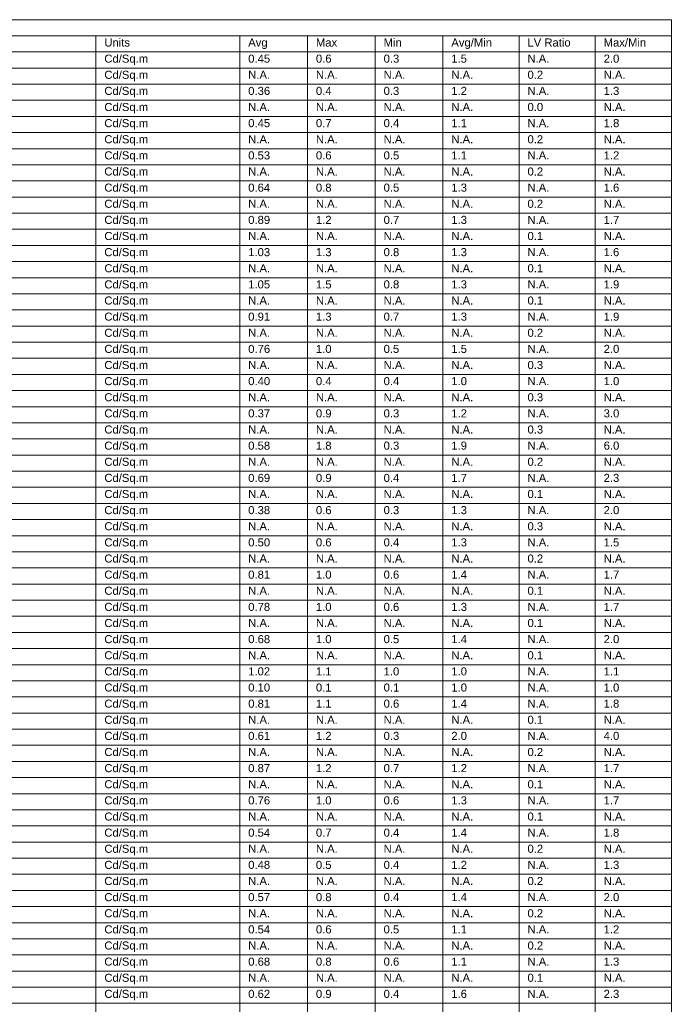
# Model space of a CAD drawing. Extents: x -62 to 9200, y 444 to 4096.
# Tile 32 of 32: x 8391 to 9200, y 1663 to 2884. Entities that reach past the tile are written whole.
import ezdxf

# ---------------------------------------------------------------- set-up
doc = ezdxf.new("R2010")
doc.units = 0
doc.header["$MEASUREMENT"] = 0
doc.layers.add('AGI32-AGI-Import_1-SCHEDULE', color=7, linetype='Continuous', lineweight=0)
doc.styles.add('AGI32-Arial', font='arial.ttf')

# ---------------------------------------------------------------- blocks, each defined once
blk = doc.blocks.new('AGI32-IDxl7hnj-AGI-Import_1-SCHEDULE-Calculation Summary')
at = {"layer": 'AGI32-AGI-Import_1-SCHEDULE', "color": 7, "linetype": 'Continuous', "lineweight": 0}
for p, q in [((7582.8, 2884.3), (9199.8, 2884.3)), ((9199.8, 2884.3), (9199.8, 2864.3)), ((7582.8, 2864.3), (9199.8, 2864.3)), ((8485.8, 2864.3), (8485.8, 2844.3)), ((8664.3, 2864.3), (8664.3, 2844.3)), ((8748.3, 2864.3), (8748.3, 2844.3)), ((8832.3, 2864.3), (8832.3, 2844.3)), ((8916.3, 2864.3), (8916.3, 2844.3)), ((9010.8, 2864.3), (9010.8, 2844.3)), ((9105.3, 2864.3), (9105.3, 2844.3)), ((9199.8, 2864.3), (9199.8, 2844.3)), ((7582.8, 2844.3), (9199.8, 2844.3)), ((8485.8, 2844.3), (8485.8, 2824.3)), ((8664.3, 2844.3), (8664.3, 2824.3)), ((8748.3, 2844.3), (8748.3, 2824.3)), ((8832.3, 2844.3), (8832.3, 2824.3)), ((8916.3, 2844.3), (8916.3, 2824.3)), ((9010.8, 2844.3), (9010.8, 2824.3)), ((9105.3, 2844.3), (9105.3, 2824.3)), ((9199.8, 2844.3), (9199.8, 2824.3)), ((7582.8, 2824.3), (9199.8, 2824.3)), ((8485.8, 2824.3), (8485.8, 2804.3)), ((8664.3, 2824.3), (8664.3, 2804.3)), ((8748.3, 2824.3), (8748.3, 2804.3)), ((8832.3, 2824.3), (8832.3, 2804.3)), ((8916.3, 2824.3), (8916.3, 2804.3)), ((9010.8, 2824.3), (9010.8, 2804.3)), ((9105.3, 2824.3), (9105.3, 2804.3)), ((9199.8, 2824.3), (9199.8, 2804.3)), ((7582.8, 2804.3), (9199.8, 2804.3)), ((8485.8, 2804.3), (8485.8, 2784.3)), ((8664.3, 2804.3), (8664.3, 2784.3)), ((8748.3, 2804.3), (8748.3, 2784.3)), ((8832.3, 2804.3), (8832.3, 2784.3)), ((8916.3, 2804.3), (8916.3, 2784.3)), ((9010.8, 2804.3), (9010.8, 2784.3)), ((9105.3, 2804.3), (9105.3, 2784.3)), ((9199.8, 2804.3), (9199.8, 2784.3)), ((7582.8, 2784.3), (9199.8, 2784.3)), ((8485.8, 2784.3), (8485.8, 2764.3)), ((8664.3, 2784.3), (8664.3, 2764.3)), ((8748.3, 2784.3), (8748.3, 2764.3)), ((8832.3, 2784.3), (8832.3, 2764.3)), ((8916.3, 2784.3), (8916.3, 2764.3)), ((9010.8, 2784.3), (9010.8, 2764.3)), ((9105.3, 2784.3), (9105.3, 2764.3)), ((9199.8, 2784.3), (9199.8, 2764.3)), ((7582.8, 2764.3), (9199.8, 2764.3)), ((8485.8, 2764.3), (8485.8, 2744.3)), ((8664.3, 2764.3), (8664.3, 2744.3)), ((8748.3, 2764.3), (8748.3, 2744.3)), ((8832.3, 2764.3), (8832.3, 2744.3)), ((8916.3, 2764.3), (8916.3, 2744.3)), ((9010.8, 2764.3), (9010.8, 2744.3)), ((9105.3, 2764.3), (9105.3, 2744.3)), ((9199.8, 2764.3), (9199.8, 2744.3)), ((7582.8, 2744.3), (9199.8, 2744.3)), ((8485.8, 2744.3), (8485.8, 2724.3)), ((8664.3, 2744.3), (8664.3, 2724.3)), ((8748.3, 2744.3), (8748.3, 2724.3)), ((8832.3, 2744.3), (8832.3, 2724.3)), ((8916.3, 2744.3), (8916.3, 2724.3)), ((9010.8, 2744.3), (9010.8, 2724.3)), ((9105.3, 2744.3), (9105.3, 2724.3)), ((9199.8, 2744.3), (9199.8, 2724.3)), ((7582.8, 2724.3), (9199.8, 2724.3)), ((8485.8, 2724.3), (8485.8, 2704.3)), ((8664.3, 2724.3), (8664.3, 2704.3)), ((8748.3, 2724.3), (8748.3, 2704.3)), ((8832.3, 2724.3), (8832.3, 2704.3)), ((8916.3, 2724.3), (8916.3, 2704.3)), ((9010.8, 2724.3), (9010.8, 2704.3)), ((9105.3, 2724.3), (9105.3, 2704.3)), ((9199.8, 2724.3), (9199.8, 2704.3)), ((7582.8, 2704.3), (9199.8, 2704.3)), ((8485.8, 2704.3), (8485.8, 2684.3)), ((8664.3, 2704.3), (8664.3, 2684.3)), ((8748.3, 2704.3), (8748.3, 2684.3)), ((8832.3, 2704.3), (8832.3, 2684.3)), ((8916.3, 2704.3), (8916.3, 2684.3)), ((9010.8, 2704.3), (9010.8, 2684.3)), ((9105.3, 2704.3), (9105.3, 2684.3)), ((9199.8, 2704.3), (9199.8, 2684.3)), ((7582.8, 2684.3), (9199.8, 2684.3)), ((8485.8, 2684.3), (8485.8, 2664.3)), ((8664.3, 2684.3), (8664.3, 2664.3)), ((8748.3, 2684.3), (8748.3, 2664.3)), ((8832.3, 2684.3), (8832.3, 2664.3)), ((8916.3, 2684.3), (8916.3, 2664.3)), ((9010.8, 2684.3), (9010.8, 2664.3)), ((9105.3, 2684.3), (9105.3, 2664.3)), ((9199.8, 2684.3), (9199.8, 2664.3)), ((7582.8, 2664.3), (9199.8, 2664.3)), ((8485.8, 2664.3), (8485.8, 2644.3)), ((8664.3, 2664.3), (8664.3, 2644.3)), ((8748.3, 2664.3), (8748.3, 2644.3)), ((8832.3, 2664.3), (8832.3, 2644.3)), ((8916.3, 2664.3), (8916.3, 2644.3)), ((9010.8, 2664.3), (9010.8, 2644.3)), ((9105.3, 2664.3), (9105.3, 2644.3)), ((9199.8, 2664.3), (9199.8, 2644.3)), ((7582.8, 2644.3), (9199.8, 2644.3)), ((8485.8, 2644.3), (8485.8, 2624.3)), ((8664.3, 2644.3), (8664.3, 2624.3)), ((8748.3, 2644.3), (8748.3, 2624.3)), ((8832.3, 2644.3), (8832.3, 2624.3)), ((8916.3, 2644.3), (8916.3, 2624.3)), ((9010.8, 2644.3), (9010.8, 2624.3)), ((9105.3, 2644.3), (9105.3, 2624.3)), ((9199.8, 2644.3), (9199.8, 2624.3)), ((7582.8, 2624.3), (9199.8, 2624.3)), ((8485.8, 2624.3), (8485.8, 2604.3)), ((8664.3, 2624.3), (8664.3, 2604.3)), ((8748.3, 2624.3), (8748.3, 2604.3)), ((8832.3, 2624.3), (8832.3, 2604.3)), ((8916.3, 2624.3), (8916.3, 2604.3)), ((9010.8, 2624.3), (9010.8, 2604.3)), ((9105.3, 2624.3), (9105.3, 2604.3)), ((9199.8, 2624.3), (9199.8, 2604.3)), ((7582.8, 2604.3), (9199.8, 2604.3)), ((8485.8, 2604.3), (8485.8, 2584.3)), ((8664.3, 2604.3), (8664.3, 2584.3)), ((8748.3, 2604.3), (8748.3, 2584.3)), ((8832.3, 2604.3), (8832.3, 2584.3)), ((8916.3, 2604.3), (8916.3, 2584.3)), ((9010.8, 2604.3), (9010.8, 2584.3)), ((9105.3, 2604.3), (9105.3, 2584.3)), ((9199.8, 2604.3), (9199.8, 2584.3)), ((7582.8, 2584.3), (9199.8, 2584.3)), ((8485.8, 2584.3), (8485.8, 2564.3)), ((8664.3, 2584.3), (8664.3, 2564.3)), ((8748.3, 2584.3), (8748.3, 2564.3)), ((8832.3, 2584.3), (8832.3, 2564.3)), ((8916.3, 2584.3), (8916.3, 2564.3)), ((9010.8, 2584.3), (9010.8, 2564.3)), ((9105.3, 2584.3), (9105.3, 2564.3)), ((9199.8, 2584.3), (9199.8, 2564.3)), ((7582.8, 2564.3), (9199.8, 2564.3)), ((8485.8, 2564.3), (8485.8, 2544.3)), ((8664.3, 2564.3), (8664.3, 2544.3)), ((8748.3, 2564.3), (8748.3, 2544.3)), ((8832.3, 2564.3), (8832.3, 2544.3)), ((8916.3, 2564.3), (8916.3, 2544.3)), ((9010.8, 2564.3), (9010.8, 2544.3)), ((9105.3, 2564.3), (9105.3, 2544.3)), ((9199.8, 2564.3), (9199.8, 2544.3)), ((7582.8, 2544.3), (9199.8, 2544.3)), ((8485.8, 2544.3), (8485.8, 2524.3)), ((8664.3, 2544.3), (8664.3, 2524.3)), ((8748.3, 2544.3), (8748.3, 2524.3)), ((8832.3, 2544.3), (8832.3, 2524.3)), ((8916.3, 2544.3), (8916.3, 2524.3)), ((9010.8, 2544.3), (9010.8, 2524.3)), ((9105.3, 2544.3), (9105.3, 2524.3)), ((9199.8, 2544.3), (9199.8, 2524.3)), ((7582.8, 2524.3), (9199.8, 2524.3)), ((8485.8, 2524.3), (8485.8, 2504.3)), ((8664.3, 2524.3), (8664.3, 2504.3)), ((8748.3, 2524.3), (8748.3, 2504.3)), ((8832.3, 2524.3), (8832.3, 2504.3)), ((8916.3, 2524.3), (8916.3, 2504.3)), ((9010.8, 2524.3), (9010.8, 2504.3)), ((9105.3, 2524.3), (9105.3, 2504.3)), ((9199.8, 2524.3), (9199.8, 2504.3)), ((7582.8, 2504.3), (9199.8, 2504.3)), ((8485.8, 2504.3), (8485.8, 2484.3)), ((8664.3, 2504.3), (8664.3, 2484.3)), ((8748.3, 2504.3), (8748.3, 2484.3)), ((8832.3, 2504.3), (8832.3, 2484.3)), ((8916.3, 2504.3), (8916.3, 2484.3)), ((9010.8, 2504.3), (9010.8, 2484.3)), ((9105.3, 2504.3), (9105.3, 2484.3)), ((9199.8, 2504.3), (9199.8, 2484.3)), ((7582.8, 2484.3), (9199.8, 2484.3)), ((8485.8, 2484.3), (8485.8, 2464.3)), ((8664.3, 2484.3), (8664.3, 2464.3)), ((8748.3, 2484.3), (8748.3, 2464.3)), ((8832.3, 2484.3), (8832.3, 2464.3)), ((8916.3, 2484.3), (8916.3, 2464.3)), ((9010.8, 2484.3), (9010.8, 2464.3)), ((9105.3, 2484.3), (9105.3, 2464.3)), ((9199.8, 2484.3), (9199.8, 2464.3)), ((7582.8, 2464.3), (9199.8, 2464.3)), ((8485.8, 2464.3), (8485.8, 2444.3)), ((8664.3, 2464.3), (8664.3, 2444.3)), ((8748.3, 2464.3), (8748.3, 2444.3)), ((8832.3, 2464.3), (8832.3, 2444.3)), ((8916.3, 2464.3), (8916.3, 2444.3)), ((9010.8, 2464.3), (9010.8, 2444.3)), ((9105.3, 2464.3), (9105.3, 2444.3)), ((9199.8, 2464.3), (9199.8, 2444.3)), ((7582.8, 2444.3), (9199.8, 2444.3)), ((8485.8, 2444.3), (8485.8, 2424.3)), ((8664.3, 2444.3), (8664.3, 2424.3)), ((8748.3, 2444.3), (8748.3, 2424.3)), ((8832.3, 2444.3), (8832.3, 2424.3)), ((8916.3, 2444.3), (8916.3, 2424.3)), ((9010.8, 2444.3), (9010.8, 2424.3)), ((9105.3, 2444.3), (9105.3, 2424.3)), ((9199.8, 2444.3), (9199.8, 2424.3)), ((7582.8, 2424.3), (9199.8, 2424.3)), ((8485.8, 2424.3), (8485.8, 2404.3)), ((8664.3, 2424.3), (8664.3, 2404.3)), ((8748.3, 2424.3), (8748.3, 2404.3)), ((8832.3, 2424.3), (8832.3, 2404.3)), ((8916.3, 2424.3), (8916.3, 2404.3)), ((9010.8, 2424.3), (9010.8, 2404.3)), ((9105.3, 2424.3), (9105.3, 2404.3)), ((9199.8, 2424.3), (9199.8, 2404.3)), ((7582.8, 2404.3), (9199.8, 2404.3)), ((8485.8, 2404.3), (8485.8, 2384.3)), ((8664.3, 2404.3), (8664.3, 2384.3)), ((8748.3, 2404.3), (8748.3, 2384.3)), ((8832.3, 2404.3), (8832.3, 2384.3)), ((8916.3, 2404.3), (8916.3, 2384.3)), ((9010.8, 2404.3), (9010.8, 2384.3)), ((9105.3, 2404.3), (9105.3, 2384.3)), ((9199.8, 2404.3), (9199.8, 2384.3)), ((7582.8, 2384.3), (9199.8, 2384.3)), ((8485.8, 2384.3), (8485.8, 2364.3)), ((8664.3, 2384.3), (8664.3, 2364.3)), ((8748.3, 2384.3), (8748.3, 2364.3)), ((8832.3, 2384.3), (8832.3, 2364.3)), ((8916.3, 2384.3), (8916.3, 2364.3)), ((9010.8, 2384.3), (9010.8, 2364.3)), ((9105.3, 2384.3), (9105.3, 2364.3)), ((9199.8, 2384.3), (9199.8, 2364.3)), ((7582.8, 2364.3), (9199.8, 2364.3)), ((8485.8, 2364.3), (8485.8, 2344.3)), ((8664.3, 2364.3), (8664.3, 2344.3)), ((8748.3, 2364.3), (8748.3, 2344.3)), ((8832.3, 2364.3), (8832.3, 2344.3)), ((8916.3, 2364.3), (8916.3, 2344.3)), ((9010.8, 2364.3), (9010.8, 2344.3)), ((9105.3, 2364.3), (9105.3, 2344.3)), ((9199.8, 2364.3), (9199.8, 2344.3)), ((7582.8, 2344.3), (9199.8, 2344.3)), ((8485.8, 2344.3), (8485.8, 2324.3)), ((8664.3, 2344.3), (8664.3, 2324.3)), ((8748.3, 2344.3), (8748.3, 2324.3)), ((8832.3, 2344.3), (8832.3, 2324.3)), ((8916.3, 2344.3), (8916.3, 2324.3)), ((9010.8, 2344.3), (9010.8, 2324.3)), ((9105.3, 2344.3), (9105.3, 2324.3)), ((9199.8, 2344.3), (9199.8, 2324.3)), ((7582.8, 2324.3), (9199.8, 2324.3)), ((8485.8, 2324.3), (8485.8, 2304.3)), ((8664.3, 2324.3), (8664.3, 2304.3)), ((8748.3, 2324.3), (8748.3, 2304.3)), ((8832.3, 2324.3), (8832.3, 2304.3)), ((8916.3, 2324.3), (8916.3, 2304.3)), ((9010.8, 2324.3), (9010.8, 2304.3)), ((9105.3, 2324.3), (9105.3, 2304.3)), ((9199.8, 2324.3), (9199.8, 2304.3)), ((7582.8, 2304.3), (9199.8, 2304.3)), ((8485.8, 2304.3), (8485.8, 2284.3)), ((8664.3, 2304.3), (8664.3, 2284.3)), ((8748.3, 2304.3), (8748.3, 2284.3)), ((8832.3, 2304.3), (8832.3, 2284.3)), ((8916.3, 2304.3), (8916.3, 2284.3)), ((9010.8, 2304.3), (9010.8, 2284.3)), ((9105.3, 2304.3), (9105.3, 2284.3)), ((9199.8, 2304.3), (9199.8, 2284.3)), ((7582.8, 2284.3), (9199.8, 2284.3)), ((8485.8, 2284.3), (8485.8, 2264.3)), ((8664.3, 2284.3), (8664.3, 2264.3)), ((8748.3, 2284.3), (8748.3, 2264.3)), ((8832.3, 2284.3), (8832.3, 2264.3)), ((8916.3, 2284.3), (8916.3, 2264.3)), ((9010.8, 2284.3), (9010.8, 2264.3)), ((9105.3, 2284.3), (9105.3, 2264.3)), ((9199.8, 2284.3), (9199.8, 2264.3)), ((7582.8, 2264.3), (9199.8, 2264.3)), ((8485.8, 2264.3), (8485.8, 2244.3)), ((8664.3, 2264.3), (8664.3, 2244.3)), ((8748.3, 2264.3), (8748.3, 2244.3)), ((8832.3, 2264.3), (8832.3, 2244.3)), ((8916.3, 2264.3), (8916.3, 2244.3)), ((9010.8, 2264.3), (9010.8, 2244.3)), ((9105.3, 2264.3), (9105.3, 2244.3)), ((9199.8, 2264.3), (9199.8, 2244.3)), ((7582.8, 2244.3), (9199.8, 2244.3)), ((8485.8, 2244.3), (8485.8, 2224.3)), ((8664.3, 2244.3), (8664.3, 2224.3)), ((8748.3, 2244.3), (8748.3, 2224.3)), ((8832.3, 2244.3), (8832.3, 2224.3)), ((8916.3, 2244.3), (8916.3, 2224.3)), ((9010.8, 2244.3), (9010.8, 2224.3)), ((9105.3, 2244.3), (9105.3, 2224.3)), ((9199.8, 2244.3), (9199.8, 2224.3)), ((7582.8, 2224.3), (9199.8, 2224.3)), ((8485.8, 2224.3), (8485.8, 2204.3)), ((8664.3, 2224.3), (8664.3, 2204.3)), ((8748.3, 2224.3), (8748.3, 2204.3)), ((8832.3, 2224.3), (8832.3, 2204.3)), ((8916.3, 2224.3), (8916.3, 2204.3)), ((9010.8, 2224.3), (9010.8, 2204.3)), ((9105.3, 2224.3), (9105.3, 2204.3)), ((9199.8, 2224.3), (9199.8, 2204.3)), ((7582.8, 2204.3), (9199.8, 2204.3)), ((8485.8, 2204.3), (8485.8, 2184.3)), ((8664.3, 2204.3), (8664.3, 2184.3)), ((8748.3, 2204.3), (8748.3, 2184.3)), ((8832.3, 2204.3), (8832.3, 2184.3)), ((8916.3, 2204.3), (8916.3, 2184.3)), ((9010.8, 2204.3), (9010.8, 2184.3)), ((9105.3, 2204.3), (9105.3, 2184.3)), ((9199.8, 2204.3), (9199.8, 2184.3)), ((7582.8, 2184.3), (9199.8, 2184.3)), ((8485.8, 2184.3), (8485.8, 2164.3)), ((8664.3, 2184.3), (8664.3, 2164.3)), ((8748.3, 2184.3), (8748.3, 2164.3)), ((8832.3, 2184.3), (8832.3, 2164.3)), ((8916.3, 2184.3), (8916.3, 2164.3)), ((9010.8, 2184.3), (9010.8, 2164.3)), ((9105.3, 2184.3), (9105.3, 2164.3)), ((9199.8, 2184.3), (9199.8, 2164.3)), ((7582.8, 2164.3), (9199.8, 2164.3)), ((8485.8, 2164.3), (8485.8, 2144.3)), ((8664.3, 2164.3), (8664.3, 2144.3)), ((8748.3, 2164.3), (8748.3, 2144.3)), ((8832.3, 2164.3), (8832.3, 2144.3)), ((8916.3, 2164.3), (8916.3, 2144.3)), ((9010.8, 2164.3), (9010.8, 2144.3)), ((9105.3, 2164.3), (9105.3, 2144.3)), ((9199.8, 2164.3), (9199.8, 2144.3)), ((7582.8, 2144.3), (9199.8, 2144.3)), ((8485.8, 2144.3), (8485.8, 2124.3)), ((8664.3, 2144.3), (8664.3, 2124.3)), ((8748.3, 2144.3), (8748.3, 2124.3)), ((8832.3, 2144.3), (8832.3, 2124.3)), ((8916.3, 2144.3), (8916.3, 2124.3)), ((9010.8, 2144.3), (9010.8, 2124.3)), ((9105.3, 2144.3), (9105.3, 2124.3)), ((9199.8, 2144.3), (9199.8, 2124.3)), ((7582.8, 2124.3), (9199.8, 2124.3)), ((8485.8, 2124.3), (8485.8, 2104.3)), ((8664.3, 2124.3), (8664.3, 2104.3)), ((8748.3, 2124.3), (8748.3, 2104.3)), ((8832.3, 2124.3), (8832.3, 2104.3)), ((8916.3, 2124.3), (8916.3, 2104.3)), ((9010.8, 2124.3), (9010.8, 2104.3)), ((9105.3, 2124.3), (9105.3, 2104.3)), ((9199.8, 2124.3), (9199.8, 2104.3)), ((7582.8, 2104.3), (9199.8, 2104.3)), ((8485.8, 2104.3), (8485.8, 2084.3)), ((8664.3, 2104.3), (8664.3, 2084.3)), ((8748.3, 2104.3), (8748.3, 2084.3)), ((8832.3, 2104.3), (8832.3, 2084.3)), ((8916.3, 2104.3), (8916.3, 2084.3)), ((9010.8, 2104.3), (9010.8, 2084.3)), ((9105.3, 2104.3), (9105.3, 2084.3)), ((9199.8, 2104.3), (9199.8, 2084.3)), ((7582.8, 2084.3), (9199.8, 2084.3)), ((8485.8, 2084.3), (8485.8, 2064.3)), ((8664.3, 2084.3), (8664.3, 2064.3)), ((8748.3, 2084.3), (8748.3, 2064.3)), ((8832.3, 2084.3), (8832.3, 2064.3)), ((8916.3, 2084.3), (8916.3, 2064.3)), ((9010.8, 2084.3), (9010.8, 2064.3)), ((9105.3, 2084.3), (9105.3, 2064.3)), ((9199.8, 2084.3), (9199.8, 2064.3)), ((7582.8, 2064.3), (9199.8, 2064.3)), ((8485.8, 2064.3), (8485.8, 2044.3)), ((8664.3, 2064.3), (8664.3, 2044.3)), ((8748.3, 2064.3), (8748.3, 2044.3)), ((8832.3, 2064.3), (8832.3, 2044.3)), ((8916.3, 2064.3), (8916.3, 2044.3)), ((9010.8, 2064.3), (9010.8, 2044.3)), ((9105.3, 2064.3), (9105.3, 2044.3)), ((9199.8, 2064.3), (9199.8, 2044.3)), ((7582.8, 2044.3), (9199.8, 2044.3)), ((8485.8, 2044.3), (8485.8, 2024.3)), ((8664.3, 2044.3), (8664.3, 2024.3)), ((8748.3, 2044.3), (8748.3, 2024.3)), ((8832.3, 2044.3), (8832.3, 2024.3)), ((8916.3, 2044.3), (8916.3, 2024.3)), ((9010.8, 2044.3), (9010.8, 2024.3)), ((9105.3, 2044.3), (9105.3, 2024.3)), ((9199.8, 2044.3), (9199.8, 2024.3)), ((7582.8, 2024.3), (9199.8, 2024.3)), ((8485.8, 2024.3), (8485.8, 2004.3)), ((8664.3, 2024.3), (8664.3, 2004.3)), ((8748.3, 2024.3), (8748.3, 2004.3)), ((8832.3, 2024.3), (8832.3, 2004.3)), ((8916.3, 2024.3), (8916.3, 2004.3)), ((9010.8, 2024.3), (9010.8, 2004.3)), ((9105.3, 2024.3), (9105.3, 2004.3)), ((9199.8, 2024.3), (9199.8, 2004.3)), ((7582.8, 2004.3), (9199.8, 2004.3)), ((8485.8, 2004.3), (8485.8, 1984.3)), ((8664.3, 2004.3), (8664.3, 1984.3)), ((8748.3, 2004.3), (8748.3, 1984.3)), ((8832.3, 2004.3), (8832.3, 1984.3)), ((8916.3, 2004.3), (8916.3, 1984.3)), ((9010.8, 2004.3), (9010.8, 1984.3)), ((9105.3, 2004.3), (9105.3, 1984.3)), ((9199.8, 2004.3), (9199.8, 1984.3)), ((7582.8, 1984.3), (9199.8, 1984.3)), ((8485.8, 1984.3), (8485.8, 1964.3)), ((8664.3, 1984.3), (8664.3, 1964.3)), ((8748.3, 1984.3), (8748.3, 1964.3)), ((8832.3, 1984.3), (8832.3, 1964.3)), ((8916.3, 1984.3), (8916.3, 1964.3)), ((9010.8, 1984.3), (9010.8, 1964.3)), ((9105.3, 1984.3), (9105.3, 1964.3)), ((9199.8, 1984.3), (9199.8, 1964.3)), ((7582.8, 1964.3), (9199.8, 1964.3)), ((8485.8, 1964.3), (8485.8, 1944.3)), ((8664.3, 1964.3), (8664.3, 1944.3)), ((8748.3, 1964.3), (8748.3, 1944.3)), ((8832.3, 1964.3), (8832.3, 1944.3)), ((8916.3, 1964.3), (8916.3, 1944.3)), ((9010.8, 1964.3), (9010.8, 1944.3)), ((9105.3, 1964.3), (9105.3, 1944.3)), ((9199.8, 1964.3), (9199.8, 1944.3)), ((7582.8, 1944.3), (9199.8, 1944.3)), ((8485.8, 1944.3), (8485.8, 1924.3)), ((8664.3, 1944.3), (8664.3, 1924.3)), ((8748.3, 1944.3), (8748.3, 1924.3)), ((8832.3, 1944.3), (8832.3, 1924.3)), ((8916.3, 1944.3), (8916.3, 1924.3)), ((9010.8, 1944.3), (9010.8, 1924.3)), ((9105.3, 1944.3), (9105.3, 1924.3)), ((9199.8, 1944.3), (9199.8, 1924.3)), ((7582.8, 1924.3), (9199.8, 1924.3)), ((8485.8, 1924.3), (8485.8, 1904.3)), ((8664.3, 1924.3), (8664.3, 1904.3)), ((8748.3, 1924.3), (8748.3, 1904.3)), ((8832.3, 1924.3), (8832.3, 1904.3)), ((8916.3, 1924.3), (8916.3, 1904.3)), ((9010.8, 1924.3), (9010.8, 1904.3)), ((9105.3, 1924.3), (9105.3, 1904.3)), ((9199.8, 1924.3), (9199.8, 1904.3)), ((7582.8, 1904.3), (9199.8, 1904.3)), ((8485.8, 1904.3), (8485.8, 1884.3)), ((8664.3, 1904.3), (8664.3, 1884.3)), ((8748.3, 1904.3), (8748.3, 1884.3)), ((8832.3, 1904.3), (8832.3, 1884.3)), ((8916.3, 1904.3), (8916.3, 1884.3)), ((9010.8, 1904.3), (9010.8, 1884.3)), ((9105.3, 1904.3), (9105.3, 1884.3)), ((9199.8, 1904.3), (9199.8, 1884.3)), ((7582.8, 1884.3), (9199.8, 1884.3)), ((8485.8, 1884.3), (8485.8, 1864.3)), ((8664.3, 1884.3), (8664.3, 1864.3)), ((8748.3, 1884.3), (8748.3, 1864.3)), ((8832.3, 1884.3), (8832.3, 1864.3)), ((8916.3, 1884.3), (8916.3, 1864.3)), ((9010.8, 1884.3), (9010.8, 1864.3)), ((9105.3, 1884.3), (9105.3, 1864.3)), ((9199.8, 1884.3), (9199.8, 1864.3)), ((7582.8, 1864.3), (9199.8, 1864.3)), ((8485.8, 1864.3), (8485.8, 1844.3)), ((8664.3, 1864.3), (8664.3, 1844.3)), ((8748.3, 1864.3), (8748.3, 1844.3)), ((8832.3, 1864.3), (8832.3, 1844.3)), ((8916.3, 1864.3), (8916.3, 1844.3)), ((9010.8, 1864.3), (9010.8, 1844.3)), ((9105.3, 1864.3), (9105.3, 1844.3)), ((9199.8, 1864.3), (9199.8, 1844.3)), ((7582.8, 1844.3), (9199.8, 1844.3)), ((8485.8, 1844.3), (8485.8, 1824.3)), ((8664.3, 1844.3), (8664.3, 1824.3)), ((8748.3, 1844.3), (8748.3, 1824.3)), ((8832.3, 1844.3), (8832.3, 1824.3)), ((8916.3, 1844.3), (8916.3, 1824.3)), ((9010.8, 1844.3), (9010.8, 1824.3)), ((9105.3, 1844.3), (9105.3, 1824.3)), ((9199.8, 1844.3), (9199.8, 1824.3)), ((7582.8, 1824.3), (9199.8, 1824.3)), ((8485.8, 1824.3), (8485.8, 1804.3)), ((8664.3, 1824.3), (8664.3, 1804.3)), ((8748.3, 1824.3), (8748.3, 1804.3)), ((8832.3, 1824.3), (8832.3, 1804.3)), ((8916.3, 1824.3), (8916.3, 1804.3)), ((9010.8, 1824.3), (9010.8, 1804.3)), ((9105.3, 1824.3), (9105.3, 1804.3)), ((9199.8, 1824.3), (9199.8, 1804.3)), ((7582.8, 1804.3), (9199.8, 1804.3)), ((8485.8, 1804.3), (8485.8, 1784.3)), ((8664.3, 1804.3), (8664.3, 1784.3)), ((8748.3, 1804.3), (8748.3, 1784.3)), ((8832.3, 1804.3), (8832.3, 1784.3)), ((8916.3, 1804.3), (8916.3, 1784.3)), ((9010.8, 1804.3), (9010.8, 1784.3)), ((9105.3, 1804.3), (9105.3, 1784.3)), ((9199.8, 1804.3), (9199.8, 1784.3)), ((7582.8, 1784.3), (9199.8, 1784.3)), ((8485.8, 1784.3), (8485.8, 1764.3)), ((8664.3, 1784.3), (8664.3, 1764.3)), ((8748.3, 1784.3), (8748.3, 1764.3)), ((8832.3, 1784.3), (8832.3, 1764.3)), ((8916.3, 1784.3), (8916.3, 1764.3)), ((9010.8, 1784.3), (9010.8, 1764.3)), ((9105.3, 1784.3), (9105.3, 1764.3)), ((9199.8, 1784.3), (9199.8, 1764.3)), ((7582.8, 1764.3), (9199.8, 1764.3)), ((8485.8, 1764.3), (8485.8, 1744.3)), ((8664.3, 1764.3), (8664.3, 1744.3)), ((8748.3, 1764.3), (8748.3, 1744.3)), ((8832.3, 1764.3), (8832.3, 1744.3)), ((8916.3, 1764.3), (8916.3, 1744.3)), ((9010.8, 1764.3), (9010.8, 1744.3)), ((9105.3, 1764.3), (9105.3, 1744.3)), ((9199.8, 1764.3), (9199.8, 1744.3)), ((7582.8, 1744.3), (9199.8, 1744.3)), ((8485.8, 1744.3), (8485.8, 1724.3)), ((8664.3, 1744.3), (8664.3, 1724.3)), ((8748.3, 1744.3), (8748.3, 1724.3)), ((8832.3, 1744.3), (8832.3, 1724.3)), ((8916.3, 1744.3), (8916.3, 1724.3)), ((9010.8, 1744.3), (9010.8, 1724.3)), ((9105.3, 1744.3), (9105.3, 1724.3)), ((9199.8, 1744.3), (9199.8, 1724.3)), ((7582.8, 1724.3), (9199.8, 1724.3)), ((8485.8, 1724.3), (8485.8, 1704.3)), ((8664.3, 1724.3), (8664.3, 1704.3)), ((8748.3, 1724.3), (8748.3, 1704.3)), ((8832.3, 1724.3), (8832.3, 1704.3)), ((8916.3, 1724.3), (8916.3, 1704.3)), ((9010.8, 1724.3), (9010.8, 1704.3)), ((9105.3, 1724.3), (9105.3, 1704.3)), ((9199.8, 1724.3), (9199.8, 1704.3)), ((7582.8, 1704.3), (9199.8, 1704.3)), ((8485.8, 1704.3), (8485.8, 1684.3)), ((8664.3, 1704.3), (8664.3, 1684.3)), ((8748.3, 1704.3), (8748.3, 1684.3)), ((8832.3, 1704.3), (8832.3, 1684.3)), ((8916.3, 1704.3), (8916.3, 1684.3)), ((9010.8, 1704.3), (9010.8, 1684.3)), ((9105.3, 1704.3), (9105.3, 1684.3)), ((9199.8, 1704.3), (9199.8, 1684.3)), ((7582.8, 1684.3), (9199.8, 1684.3)), ((8485.8, 1684.3), (8485.8, 1664.3)), ((8664.3, 1684.3), (8664.3, 1664.3)), ((8748.3, 1684.3), (8748.3, 1664.3)), ((8832.3, 1684.3), (8832.3, 1664.3)), ((8916.3, 1684.3), (8916.3, 1664.3)), ((9010.8, 1684.3), (9010.8, 1664.3)), ((9105.3, 1684.3), (9105.3, 1664.3)), ((9199.8, 1684.3), (9199.8, 1664.3)), ((7582.8, 1664.3), (9199.8, 1664.3)), ((8485.8, 1664.3), (8485.8, 1644.3)), ((8664.3, 1664.3), (8664.3, 1644.3)), ((8748.3, 1664.3), (8748.3, 1644.3)), ((8832.3, 1664.3), (8832.3, 1644.3)), ((8916.3, 1664.3), (8916.3, 1644.3)), ((9010.8, 1664.3), (9010.8, 1644.3)), ((9105.3, 1664.3), (9105.3, 1644.3)), ((9199.8, 1664.3), (9199.8, 1644.3))]:
    blk.add_line(p, q, dxfattribs=at)
at = {"layer": 'AGI32-AGI-Import_1-SCHEDULE', "color": 7, "linetype": 'Continuous', "lineweight": 0, "char_height": 10, "attachment_point": 1, "style": 'AGI32-Arial'}
for s, insert in [('Units', (8496.3, 2861)), ('Avg', (8674.8, 2861)), ('Max', (8758.8, 2861)), ('Min', (8842.8, 2861)), ('Avg/Min', (8926.8, 2861)), ('LV Ratio', (9021.3, 2861)), ('Max/Min', (9115.8, 2861)), ('Cd/Sq.m', (8496.3, 2841)), ('0.45', (8674.8, 2841)), ('0.6', (8758.8, 2841)), ('0.3', (8842.8, 2841)), ('1.5', (8926.8, 2841)), ('N.A.', (9021.3, 2841)), ('2.0', (9115.8, 2841)), ('Cd/Sq.m', (8496.3, 2821)), ('0.2', (9021.3, 2821)), ('N.A.', (8674.8, 2821)), ('N.A.', (8758.8, 2821)), ('N.A.', (8842.8, 2821)), ('N.A.', (8926.8, 2821)), ('N.A.', (9115.8, 2821)), ('Cd/Sq.m', (8496.3, 2801)), ('0.36', (8674.8, 2801)), ('0.4', (8758.8, 2801)), ('0.3', (8842.8, 2801)), ('1.2', (8926.8, 2801)), ('N.A.', (9021.3, 2801)), ('1.3', (9115.8, 2801)), ('Cd/Sq.m', (8496.3, 2781)), ('N.A.', (8674.8, 2781)), ('N.A.', (8758.8, 2781)), ('N.A.', (8842.8, 2781)), ('N.A.', (8926.8, 2781)), ('0.0', (9021.3, 2781)), ('N.A.', (9115.8, 2781)), ('Cd/Sq.m', (8496.3, 2761)), ('0.45', (8674.8, 2761)), ('0.7', (8758.8, 2761)), ('0.4', (8842.8, 2761)), ('1.1', (8926.8, 2761)), ('N.A.', (9021.3, 2761)), ('1.8', (9115.8, 2761)), ('Cd/Sq.m', (8496.3, 2741)), ('N.A.', (8674.8, 2741)), ('N.A.', (8758.8, 2741)), ('N.A.', (8842.8, 2741)), ('N.A.', (8926.8, 2741)), ('0.2', (9021.3, 2741)), ('N.A.', (9115.8, 2741)), ('Cd/Sq.m', (8496.3, 2721)), ('0.53', (8674.8, 2721)), ('0.6', (8758.8, 2721)), ('0.5', (8842.8, 2721)), ('1.1', (8926.8, 2721)), ('N.A.', (9021.3, 2721)), ('1.2', (9115.8, 2721)), ('Cd/Sq.m', (8496.3, 2701)), ('N.A.', (8674.8, 2701)), ('N.A.', (8758.8, 2701)), ('N.A.', (8842.8, 2701)), ('N.A.', (8926.8, 2701)), ('0.2', (9021.3, 2701)), ('N.A.', (9115.8, 2701)), ('Cd/Sq.m', (8496.3, 2681)), ('0.64', (8674.8, 2681)), ('0.8', (8758.8, 2681)), ('0.5', (8842.8, 2681)), ('1.3', (8926.8, 2681)), ('N.A.', (9021.3, 2681)), ('1.6', (9115.8, 2681)), ('Cd/Sq.m', (8496.3, 2661)), ('N.A.', (8674.8, 2661)), ('N.A.', (8758.8, 2661)), ('N.A.', (8842.8, 2661)), ('N.A.', (8926.8, 2661)), ('0.2', (9021.3, 2661)), ('N.A.', (9115.8, 2661)), ('Cd/Sq.m', (8496.3, 2641)), ('0.89', (8674.8, 2641)), ('1.2', (8758.8, 2641)), ('0.7', (8842.8, 2641)), ('1.3', (8926.8, 2641)), ('N.A.', (9021.3, 2641)), ('1.7', (9115.8, 2641)), ('Cd/Sq.m', (8496.3, 2621)), ('N.A.', (8674.8, 2621)), ('N.A.', (8758.8, 2621)), ('N.A.', (8842.8, 2621)), ('N.A.', (8926.8, 2621)), ('0.1', (9021.3, 2621)), ('N.A.', (9115.8, 2621)), ('Cd/Sq.m', (8496.3, 2601)), ('1.03', (8674.8, 2601)), ('1.3', (8758.8, 2601)), ('0.8', (8842.8, 2601)), ('1.3', (8926.8, 2601)), ('N.A.', (9021.3, 2601)), ('1.6', (9115.8, 2601)), ('Cd/Sq.m', (8496.3, 2581)), ('N.A.', (8674.8, 2581)), ('N.A.', (8758.8, 2581)), ('N.A.', (8842.8, 2581)), ('N.A.', (8926.8, 2581)), ('0.1', (9021.3, 2581)), ('N.A.', (9115.8, 2581)), ('Cd/Sq.m', (8496.3, 2561)), ('1.05', (8674.8, 2561)), ('1.5', (8758.8, 2561)), ('0.8', (8842.8, 2561)), ('1.3', (8926.8, 2561)), ('N.A.', (9021.3, 2561)), ('1.9', (9115.8, 2561)), ('Cd/Sq.m', (8496.3, 2541)), ('N.A.', (8674.8, 2541)), ('N.A.', (8758.8, 2541)), ('N.A.', (8842.8, 2541)), ('N.A.', (8926.8, 2541)), ('0.1', (9021.3, 2541)), ('N.A.', (9115.8, 2541)), ('Cd/Sq.m', (8496.3, 2521)), ('0.91', (8674.8, 2521)), ('1.3', (8758.8, 2521)), ('0.7', (8842.8, 2521)), ('1.3', (8926.8, 2521)), ('N.A.', (9021.3, 2521)), ('1.9', (9115.8, 2521)), ('Cd/Sq.m', (8496.3, 2501)), ('N.A.', (8674.8, 2501)), ('N.A.', (8758.8, 2501)), ('N.A.', (8842.8, 2501)), ('N.A.', (8926.8, 2501)), ('0.2', (9021.3, 2501)), ('N.A.', (9115.8, 2501)), ('Cd/Sq.m', (8496.3, 2481)), ('0.76', (8674.8, 2481)), ('1.0', (8758.8, 2481)), ('0.5', (8842.8, 2481)), ('1.5', (8926.8, 2481)), ('N.A.', (9021.3, 2481)), ('2.0', (9115.8, 2481)), ('Cd/Sq.m', (8496.3, 2461)), ('N.A.', (8674.8, 2461)), ('N.A.', (8758.8, 2461)), ('N.A.', (8842.8, 2461)), ('N.A.', (8926.8, 2461)), ('0.3', (9021.3, 2461)), ('N.A.', (9115.8, 2461)), ('Cd/Sq.m', (8496.3, 2441)), ('0.40', (8674.8, 2441)), ('0.4', (8758.8, 2441)), ('0.4', (8842.8, 2441)), ('1.0', (8926.8, 2441)), ('N.A.', (9021.3, 2441)), ('1.0', (9115.8, 2441)), ('Cd/Sq.m', (8496.3, 2421)), ('N.A.', (8674.8, 2421)), ('N.A.', (8758.8, 2421)), ('N.A.', (8842.8, 2421)), ('N.A.', (8926.8, 2421)), ('0.3', (9021.3, 2421)), ('N.A.', (9115.8, 2421)), ('Cd/Sq.m', (8496.3, 2401)), ('0.37', (8674.8, 2401)), ('0.9', (8758.8, 2401)), ('0.3', (8842.8, 2401)), ('1.2', (8926.8, 2401)), ('N.A.', (9021.3, 2401)), ('3.0', (9115.8, 2401)), ('Cd/Sq.m', (8496.3, 2381)), ('N.A.', (8674.8, 2381)), ('N.A.', (8758.8, 2381)), ('N.A.', (8842.8, 2381)), ('N.A.', (8926.8, 2381)), ('0.3', (9021.3, 2381)), ('N.A.', (9115.8, 2381)), ('Cd/Sq.m', (8496.3, 2361)), ('0.58', (8674.8, 2361)), ('1.8', (8758.8, 2361)), ('0.3', (8842.8, 2361)), ('1.9', (8926.8, 2361)), ('N.A.', (9021.3, 2361)), ('6.0', (9115.8, 2361)), ('Cd/Sq.m', (8496.3, 2341)), ('N.A.', (8674.8, 2341)), ('N.A.', (8758.8, 2341)), ('N.A.', (8842.8, 2341)), ('N.A.', (8926.8, 2341)), ('0.2', (9021.3, 2341)), ('N.A.', (9115.8, 2341)), ('Cd/Sq.m', (8496.3, 2321)), ('0.69', (8674.8, 2321)), ('0.9', (8758.8, 2321)), ('0.4', (8842.8, 2321)), ('1.7', (8926.8, 2321)), ('N.A.', (9021.3, 2321)), ('2.3', (9115.8, 2321)), ('Cd/Sq.m', (8496.3, 2301)), ('N.A.', (8674.8, 2301)), ('N.A.', (8758.8, 2301)), ('N.A.', (8842.8, 2301)), ('N.A.', (8926.8, 2301)), ('0.1', (9021.3, 2301)), ('N.A.', (9115.8, 2301)), ('Cd/Sq.m', (8496.3, 2281)), ('0.38', (8674.8, 2281)), ('0.6', (8758.8, 2281)), ('0.3', (8842.8, 2281)), ('1.3', (8926.8, 2281)), ('N.A.', (9021.3, 2281)), ('2.0', (9115.8, 2281)), ('Cd/Sq.m', (8496.3, 2261)), ('N.A.', (8674.8, 2261)), ('N.A.', (8758.8, 2261)), ('N.A.', (8842.8, 2261)), ('N.A.', (8926.8, 2261)), ('0.3', (9021.3, 2261)), ('N.A.', (9115.8, 2261)), ('Cd/Sq.m', (8496.3, 2241)), ('0.50', (8674.8, 2241)), ('0.6', (8758.8, 2241)), ('0.4', (8842.8, 2241)), ('1.3', (8926.8, 2241)), ('N.A.', (9021.3, 2241)), ('1.5', (9115.8, 2241)), ('Cd/Sq.m', (8496.3, 2221)), ('N.A.', (8674.8, 2221)), ('N.A.', (8758.8, 2221)), ('N.A.', (8842.8, 2221)), ('N.A.', (8926.8, 2221)), ('0.2', (9021.3, 2221)), ('N.A.', (9115.8, 2221)), ('Cd/Sq.m', (8496.3, 2201)), ('0.81', (8674.8, 2201)), ('1.0', (8758.8, 2201)), ('0.6', (8842.8, 2201)), ('1.4', (8926.8, 2201)), ('N.A.', (9021.3, 2201)), ('1.7', (9115.8, 2201)), ('Cd/Sq.m', (8496.3, 2181)), ('N.A.', (8674.8, 2181)), ('N.A.', (8758.8, 2181)), ('N.A.', (8842.8, 2181)), ('N.A.', (8926.8, 2181)), ('0.1', (9021.3, 2181)), ('N.A.', (9115.8, 2181)), ('Cd/Sq.m', (8496.3, 2161)), ('0.78', (8674.8, 2161)), ('1.0', (8758.8, 2161)), ('0.6', (8842.8, 2161)), ('1.3', (8926.8, 2161)), ('N.A.', (9021.3, 2161)), ('1.7', (9115.8, 2161)), ('Cd/Sq.m', (8496.3, 2141)), ('N.A.', (8674.8, 2141)), ('N.A.', (8758.8, 2141)), ('N.A.', (8842.8, 2141)), ('N.A.', (8926.8, 2141)), ('0.1', (9021.3, 2141)), ('N.A.', (9115.8, 2141)), ('Cd/Sq.m', (8496.3, 2121)), ('0.68', (8674.8, 2121)), ('1.0', (8758.8, 2121)), ('0.5', (8842.8, 2121)), ('1.4', (8926.8, 2121)), ('N.A.', (9021.3, 2121)), ('2.0', (9115.8, 2121)), ('Cd/Sq.m', (8496.3, 2101)), ('N.A.', (8674.8, 2101)), ('N.A.', (8758.8, 2101)), ('N.A.', (8842.8, 2101)), ('N.A.', (8926.8, 2101)), ('0.1', (9021.3, 2101)), ('N.A.', (9115.8, 2101)), ('Cd/Sq.m', (8496.3, 2081)), ('1.02', (8674.8, 2081)), ('1.1', (8758.8, 2081)), ('1.0', (8842.8, 2081)), ('1.0', (8926.8, 2081)), ('N.A.', (9021.3, 2081)), ('1.1', (9115.8, 2081)), ('Cd/Sq.m', (8496.3, 2061)), ('0.10', (8674.8, 2061)), ('0.1', (8758.8, 2061)), ('0.1', (8842.8, 2061)), ('1.0', (8926.8, 2061)), ('N.A.', (9021.3, 2061)), ('1.0', (9115.8, 2061)), ('Cd/Sq.m', (8496.3, 2041)), ('0.81', (8674.8, 2041)), ('1.1', (8758.8, 2041)), ('0.6', (8842.8, 2041)), ('1.4', (8926.8, 2041)), ('N.A.', (9021.3, 2041)), ('1.8', (9115.8, 2041)), ('Cd/Sq.m', (8496.3, 2021)), ('N.A.', (8674.8, 2021)), ('N.A.', (8758.8, 2021)), ('N.A.', (8842.8, 2021)), ('N.A.', (8926.8, 2021)), ('0.1', (9021.3, 2021)), ('N.A.', (9115.8, 2021)), ('Cd/Sq.m', (8496.3, 2001)), ('0.61', (8674.8, 2001)), ('1.2', (8758.8, 2001)), ('0.3', (8842.8, 2001)), ('2.0', (8926.8, 2001)), ('N.A.', (9021.3, 2001)), ('4.0', (9115.8, 2001)), ('Cd/Sq.m', (8496.3, 1981)), ('N.A.', (8674.8, 1981)), ('N.A.', (8758.8, 1981)), ('N.A.', (8842.8, 1981)), ('N.A.', (8926.8, 1981)), ('0.2', (9021.3, 1981)), ('N.A.', (9115.8, 1981)), ('Cd/Sq.m', (8496.3, 1961)), ('0.87', (8674.8, 1961)), ('1.2', (8758.8, 1961)), ('0.7', (8842.8, 1961)), ('1.2', (8926.8, 1961)), ('N.A.', (9021.3, 1961)), ('1.7', (9115.8, 1961)), ('Cd/Sq.m', (8496.3, 1941)), ('N.A.', (8674.8, 1941)), ('N.A.', (8758.8, 1941)), ('N.A.', (8842.8, 1941)), ('N.A.', (8926.8, 1941)), ('0.1', (9021.3, 1941)), ('N.A.', (9115.8, 1941)), ('Cd/Sq.m', (8496.3, 1921)), ('0.76', (8674.8, 1921)), ('1.0', (8758.8, 1921)), ('0.6', (8842.8, 1921)), ('1.3', (8926.8, 1921)), ('N.A.', (9021.3, 1921)), ('1.7', (9115.8, 1921)), ('Cd/Sq.m', (8496.3, 1901)), ('N.A.', (8674.8, 1901)), ('N.A.', (8758.8, 1901)), ('N.A.', (8842.8, 1901)), ('N.A.', (8926.8, 1901)), ('0.1', (9021.3, 1901)), ('N.A.', (9115.8, 1901)), ('Cd/Sq.m', (8496.3, 1881)), ('0.54', (8674.8, 1881)), ('0.7', (8758.8, 1881)), ('0.4', (8842.8, 1881)), ('1.4', (8926.8, 1881)), ('N.A.', (9021.3, 1881)), ('1.8', (9115.8, 1881)), ('Cd/Sq.m', (8496.3, 1861)), ('N.A.', (8674.8, 1861)), ('N.A.', (8758.8, 1861)), ('N.A.', (8842.8, 1861)), ('N.A.', (8926.8, 1861)), ('0.2', (9021.3, 1861)), ('N.A.', (9115.8, 1861)), ('Cd/Sq.m', (8496.3, 1841)), ('0.48', (8674.8, 1841)), ('0.5', (8758.8, 1841)), ('0.4', (8842.8, 1841)), ('1.2', (8926.8, 1841)), ('N.A.', (9021.3, 1841)), ('1.3', (9115.8, 1841)), ('Cd/Sq.m', (8496.3, 1821)), ('N.A.', (8674.8, 1821)), ('N.A.', (8758.8, 1821)), ('N.A.', (8842.8, 1821)), ('N.A.', (8926.8, 1821)), ('0.2', (9021.3, 1821)), ('N.A.', (9115.8, 1821)), ('Cd/Sq.m', (8496.3, 1801)), ('0.57', (8674.8, 1801)), ('0.8', (8758.8, 1801)), ('0.4', (8842.8, 1801)), ('1.4', (8926.8, 1801)), ('N.A.', (9021.3, 1801)), ('2.0', (9115.8, 1801)), ('Cd/Sq.m', (8496.3, 1781)), ('N.A.', (8674.8, 1781)), ('N.A.', (8758.8, 1781)), ('N.A.', (8842.8, 1781)), ('N.A.', (8926.8, 1781)), ('0.2', (9021.3, 1781)), ('N.A.', (9115.8, 1781)), ('Cd/Sq.m', (8496.3, 1761)), ('0.54', (8674.8, 1761)), ('0.6', (8758.8, 1761)), ('0.5', (8842.8, 1761)), ('1.1', (8926.8, 1761)), ('N.A.', (9021.3, 1761)), ('1.2', (9115.8, 1761)), ('Cd/Sq.m', (8496.3, 1741)), ('N.A.', (8674.8, 1741)), ('N.A.', (8758.8, 1741)), ('N.A.', (8842.8, 1741)), ('N.A.', (8926.8, 1741)), ('0.2', (9021.3, 1741)), ('N.A.', (9115.8, 1741)), ('Cd/Sq.m', (8496.3, 1721)), ('0.68', (8674.8, 1721)), ('0.8', (8758.8, 1721)), ('0.6', (8842.8, 1721)), ('1.1', (8926.8, 1721)), ('N.A.', (9021.3, 1721)), ('1.3', (9115.8, 1721)), ('Cd/Sq.m', (8496.3, 1701)), ('N.A.', (8674.8, 1701)), ('N.A.', (8758.8, 1701)), ('N.A.', (8842.8, 1701)), ('N.A.', (8926.8, 1701)), ('0.1', (9021.3, 1701)), ('N.A.', (9115.8, 1701)), ('Cd/Sq.m', (8496.3, 1681)), ('0.62', (8674.8, 1681)), ('0.9', (8758.8, 1681)), ('0.4', (8842.8, 1681)), ('1.6', (8926.8, 1681)), ('N.A.', (9021.3, 1681)), ('2.3', (9115.8, 1681))]:
    blk.add_mtext(s, dxfattribs=dict(at, insert=insert))

msp = doc.modelspace()

# ---------------------------------------------------------------- block references
at = {"layer": 'AGI32-AGI-Import_1-SCHEDULE', "color": 7, "linetype": 'Continuous', "lineweight": 0}
msp.add_blockref('AGI32-IDxl7hnj-AGI-Import_1-SCHEDULE-Calculation Summary', (0, 0), dxfattribs=at)

doc.saveas('drawing.dxf')
